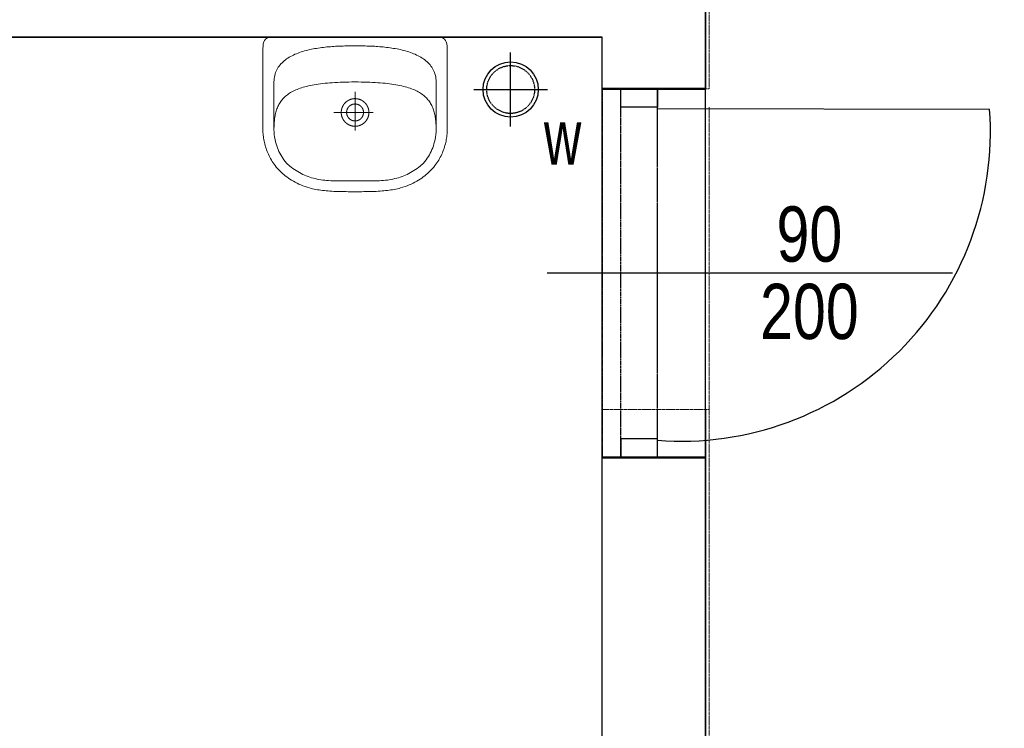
# Model space of a CAD drawing. Header units: centimetres. Extents: x 0 to 55409, y -2708 to 14680.
# Tile 36 of 215: x 31118 to 31385, y 4517 to 4709. Entities that reach past the tile are written whole.
import ezdxf
from ezdxf.enums import TextEntityAlignment as Align

# ---------------------------------------------------------------- set-up
doc = ezdxf.new("R2010")
doc.units = ezdxf.units.CM
doc.header["$LTSCALE"] = 0.01
for name, pattern in [('DASHED2', [9.525, 6.35, -3.175]), ('DIVIDE', [31.75, 12.7, -6.35, 0, -6.35, 0, -6.35]), ('DOT', [6.35, 0, -6.35])]:
    doc.linetypes.add(name, pattern=pattern)
for name, color, linetype in [('A-ELEWACJE', 3, 'Continuous'), ('A-Opis-G', 3, 'Continuous'), ('A-Wyposażenie-G', 12, 'Continuous'), ('A_drzwi opis istniejące', 161, 'Continuous'), ('A_Ściany istniejące', 9, 'Continuous'), ('CKDOOR_FRAMUGI_RAM', 5, 'Continuous'), ('CKDRZWI_', 7, 'Continuous'), ('CKDRZWI_NAD', 1, 'DIVIDE'), ('CKDRZWI_OPIS', 3, 'Continuous'), ('CKDRZWI_OS', 1, 'Continuous'), ('CKSCIANY_NAD', 7, 'DIVIDE'), ('PODKŁAD STAN ISTNIEJĄCY', 7, 'Continuous')]:
    doc.layers.add(name, color=color, linetype=linetype)
doc.layers.add('A-Wyburzenia', color=35, linetype='DASHED2', lineweight=0)
doc.layers.add('CKSCIANY_PRZEKR', color=6, linetype='Continuous', lineweight=50)
doc.layers.add('CKDRZWI_POM', color=7, linetype='DOT', plot=False)
doc.layers.add('CKPOM_POWIERZ', color=1, linetype='Continuous', plot=False)
doc.styles.add('SIMPLEX', font='simplex.shx', dxfattribs={"width": 0.7, "height": 17})
doc.styles.get("Standard").update_dxf_attribs({"font": 'ic-simplex.shx', "width": 0.8})

# ---------------------------------------------------------------- blocks, each defined once
blk = doc.blocks.new('*U124')
at = {"lineweight": 5}
for p, q in [((20.51, -2.31), (20.51, -2.31)), ((20.51, -3.76), (20.51, -3.76))]:
    blk.add_line(p, q, dxfattribs=at)
for points in [[(42, 0), (42, 0.62), (42, 1.23), (42, 1.82), (41.99, 2.41), (41.98, 2.99), (41.97, 3.57), (41.96, 4.13), (41.95, 4.68), (41.93, 5.23), (41.91, 5.76), (41.88, 6.29), (41.85, 6.81), (41.81, 7.32), (41.77, 7.82), (41.72, 8.31), (41.67, 8.8), (41.61, 9.27), (41.54, 9.74), (41.47, 10.2), (41.39, 10.65), (41.3, 11.09), (41.2, 11.53), (41.1, 11.95), (40.98, 12.37), (40.98, 12.37), (40.8, 12.97), (40.6, 13.56), (40.39, 14.13), (40.17, 14.68), (39.94, 15.22), (39.7, 15.74), (39.44, 16.24), (39.18, 16.73), (38.9, 17.2), (38.61, 17.65), (38.32, 18.09), (38.01, 18.51), (37.7, 18.92), (37.38, 19.31), (37.05, 19.69), (36.72, 20.06), (36.37, 20.41), (36.02, 20.74), (35.67, 21.06), (35.31, 21.37), (34.94, 21.66), (34.57, 21.94), (34.19, 22.2), (33.81, 22.46), (33.42, 22.7), (33.04, 22.92), (32.65, 23.14), (32.25, 23.34), (31.86, 23.52), (31.46, 23.7), (31.06, 23.86), (30.66, 24.02), (30.26, 24.16), (29.86, 24.29), (29.46, 24.4), (29.06, 24.51), (28.66, 24.61), (28.27, 24.69), (27.87, 24.76), (27.48, 24.83), (27.09, 24.88), (26.71, 24.92), (26.32, 24.96), (25.94, 24.98), (25.57, 25), (25.2, 25), (25.2, 25), (3.17, 25), (2.48, 24.97), (1.89, 24.89), (1.39, 24.75), (0.98, 24.56), (0.66, 24.31), (0.4, 23.99), (0.22, 23.62), (0.09, 23.19), (0.02, 22.69), (0, 22.12), (0, 0), (0, -22.12), (0.02, -22.69), (0.09, -23.19), (0.22, -23.62), (0.4, -23.99), (0.66, -24.31), (0.98, -24.56), (1.39, -24.75), (1.89, -24.89), (2.48, -24.97), (3.17, -25), (25.2, -25), (25.57, -25), (25.94, -24.98), (26.32, -24.96), (26.71, -24.92), (27.09, -24.88), (27.48, -24.83), (27.87, -24.76), (28.27, -24.69), (28.66, -24.61), (29.06, -24.51), (29.46, -24.4), (29.86, -24.29), (30.26, -24.16), (30.66, -24.02), (31.06, -23.86), (31.46, -23.7), (31.86, -23.52), (32.25, -23.34), (32.65, -23.14), (33.04, -22.92), (33.42, -22.7), (33.81, -22.46), (34.19, -22.2), (34.57, -21.94), (34.94, -21.66), (35.31, -21.37), (35.67, -21.06), (36.02, -20.74), (36.37, -20.41), (36.72, -20.06), (37.05, -19.69), (37.38, -19.31), (37.7, -18.92), (38.01, -18.51), (38.32, -18.09), (38.61, -17.65), (38.9, -17.2), (39.18, -16.73), (39.44, -16.24), (39.7, -15.74), (39.94, -15.22), (40.17, -14.68), (40.39, -14.13), (40.6, -13.56), (40.8, -12.97), (40.98, -12.37), (40.98, -12.37), (41.1, -11.95), (41.2, -11.53), (41.3, -11.09), (41.39, -10.65), (41.47, -10.2), (41.54, -9.74), (41.61, -9.27), (41.67, -8.8), (41.72, -8.31), (41.77, -7.82), (41.81, -7.32), (41.85, -6.81), (41.88, -6.29), (41.91, -5.76), (41.93, -5.23), (41.95, -4.68), (41.96, -4.13), (41.97, -3.57), (41.98, -2.99), (41.99, -2.41), (42, -1.82), (42, -1.23), (42, -0.62), (42, 0)], [(39.07, 0), (39.07, -0.52), (39.07, -1.06), (39.08, -1.6), (39.08, -2.14), (39.08, -2.7), (39.08, -3.25), (39.08, -3.81), (39.08, -4.37), (39.07, -4.93), (39.06, -5.49), (39.04, -6.05), (39.02, -6.6), (38.99, -7.16), (38.95, -7.7), (38.9, -8.24), (38.84, -8.77), (38.77, -9.29), (38.68, -9.8), (38.58, -10.3), (38.47, -10.8), (38.34, -11.3), (38.2, -11.79), (38.05, -12.28), (37.88, -12.76), (37.7, -13.24), (37.51, -13.71), (37.3, -14.17), (37.07, -14.64), (36.83, -15.09), (36.57, -15.54), (36.3, -15.99), (36.01, -16.43), (35.7, -16.86), (35.38, -17.29), (35.04, -17.71), (34.22, -18.57), (33.8, -18.94), (33.37, -19.29), (32.93, -19.61), (32.48, -19.9), (32.02, -20.18), (31.55, -20.43), (31.07, -20.66), (30.58, -20.87), (30.07, -21.07), (29.54, -21.25), (29, -21.42), (28.44, -21.57), (27.86, -21.71), (27.18, -21.83), (26.52, -21.92), (25.85, -21.97), (25.17, -22), (12.24, -22), (11.78, -21.98), (11.33, -21.94), (10.9, -21.88), (10.48, -21.79), (10.07, -21.68), (9.68, -21.55), (9.3, -21.4), (8.94, -21.23), (8.59, -21.04), (8.25, -20.83), (7.92, -20.61), (7.61, -20.36), (7.31, -20.1), (7.02, -19.82), (6.74, -19.53), (6.48, -19.22), (6.22, -18.9), (5.98, -18.57), (5.75, -18.22), (5.52, -17.86), (5.31, -17.48), (5.11, -17.1), (4.92, -16.71), (4.73, -16.3), (4.56, -15.89), (4.39, -15.47), (4.24, -15.04), (4.09, -14.6), (3.95, -14.16), (3.82, -13.71), (3.7, -13.25), (3.58, -12.79), (3.47, -12.33), (3.37, -11.86), (3.28, -11.39), (3.19, -10.92), (3.11, -10.45), (3.03, -9.97), (2.96, -9.5), (2.9, -9.03), (2.84, -8.55), (2.79, -8.08), (2.74, -7.61), (2.7, -7.15), (2.66, -6.69), (2.62, -6.23), (2.59, -5.77), (2.56, -5.33), (2.54, -4.89), (2.52, -4.45), (2.5, -4.02), (2.49, -3.61), (2.48, -3.19), (2.47, -2.79), (2.46, -2.4), (2.45, -2.02), (2.45, -1.65), (2.45, -1.3), (2.44, -0.95), (2.44, -0.62), (2.44, -0.3), (2.44, 0), (2.44, 0), (2.44, 0.3), (2.44, 0.62), (2.44, 0.95), (2.45, 1.3), (2.45, 1.65), (2.45, 2.02), (2.46, 2.4), (2.47, 2.79), (2.48, 3.19), (2.49, 3.61), (2.5, 4.02), (2.52, 4.45), (2.54, 4.89), (2.56, 5.33), (2.59, 5.77), (2.62, 6.23), (2.66, 6.69), (2.7, 7.15), (2.74, 7.61), (2.79, 8.08), (2.84, 8.55), (2.9, 9.03), (2.96, 9.5), (3.03, 9.97), (3.11, 10.45), (3.19, 10.92), (3.28, 11.39), (3.37, 11.86), (3.47, 12.33), (3.58, 12.79), (3.7, 13.25), (3.82, 13.71), (3.95, 14.16), (4.09, 14.6), (4.24, 15.04), (4.39, 15.47), (4.56, 15.89), (4.73, 16.3), (4.92, 16.71), (5.11, 17.1), (5.31, 17.48), (5.52, 17.86), (5.75, 18.22), (5.98, 18.57), (6.22, 18.9), (6.48, 19.22), (6.74, 19.53), (7.02, 19.82), (7.31, 20.1), (7.61, 20.36), (7.92, 20.61), (8.25, 20.83), (8.59, 21.04), (8.94, 21.23), (9.3, 21.4), (9.68, 21.55), (10.07, 21.68), (10.48, 21.79), (10.9, 21.88), (11.33, 21.94), (11.78, 21.98), (12.24, 22), (12.24, 22), (25.17, 22), (25.85, 21.97), (26.52, 21.92), (27.18, 21.83), (27.86, 21.71), (28.44, 21.57), (29, 21.42), (29.54, 21.25), (30.07, 21.07), (30.58, 20.87), (31.07, 20.66), (31.55, 20.43), (32.02, 20.18), (32.48, 19.9), (32.93, 19.61), (33.37, 19.29), (33.8, 18.94), (34.22, 18.57), (35.04, 17.71), (35.38, 17.29), (35.7, 16.86), (36.01, 16.43), (36.3, 15.99), (36.57, 15.54), (36.83, 15.09), (37.07, 14.64), (37.3, 14.17), (37.51, 13.71), (37.7, 13.24), (37.88, 12.76), (38.05, 12.28), (38.2, 11.79), (38.34, 11.3), (38.47, 10.8), (38.58, 10.3), (38.68, 9.8), (38.77, 9.29), (38.84, 8.77), (38.9, 8.24), (38.95, 7.7), (38.99, 7.16), (39.02, 6.6), (39.04, 6.05), (39.06, 5.49), (39.07, 4.93), (39.08, 4.37), (39.08, 3.81), (39.08, 3.25), (39.08, 2.7), (39.08, 2.14), (39.08, 1.6), (39.07, 1.06), (39.07, 0.52)], [(20.51, -3.76), (20.48, -3.76), (20.44, -3.76), (20.41, -3.76), (20.38, -3.76), (20.34, -3.75), (20.31, -3.75), (20.28, -3.75), (20.24, -3.75), (20.21, -3.75), (20.18, -3.74), (20.14, -3.74), (20.11, -3.74), (20.08, -3.73), (20.04, -3.73), (20.01, -3.72), (19.98, -3.72), (19.94, -3.72), (19.91, -3.71), (19.88, -3.7), (19.84, -3.7), (19.81, -3.69), (19.78, -3.69), (19.75, -3.68), (19.71, -3.67), (19.68, -3.67), (19.65, -3.66), (19.61, -3.65), (19.58, -3.64), (19.55, -3.63), (19.52, -3.62), (19.48, -3.62), (19.45, -3.61), (19.42, -3.6), (19.39, -3.59), (19.36, -3.58), (19.32, -3.57), (19.29, -3.56), (19.26, -3.54), (19.23, -3.53), (19.2, -3.52), (19.17, -3.51), (19.14, -3.5), (19.1, -3.49), (19.07, -3.47), (19.04, -3.46), (19.01, -3.45), (18.98, -3.43), (18.95, -3.42), (18.92, -3.4), (18.89, -3.39), (18.86, -3.38), (18.83, -3.36), (18.8, -3.35), (18.77, -3.33), (18.74, -3.31), (18.71, -3.3), (18.68, -3.28), (18.65, -3.27), (18.62, -3.25), (18.59, -3.23), (18.56, -3.21), (18.54, -3.2), (18.51, -3.18), (18.48, -3.16), (18.45, -3.14), (18.42, -3.12), (18.39, -3.11), (18.37, -3.09), (18.34, -3.07), (18.31, -3.05), (18.29, -3.03), (18.26, -3.01), (18.23, -2.99), (18.21, -2.97), (18.18, -2.95), (18.15, -2.93), (18.13, -2.9), (18.1, -2.88), (18.08, -2.86), (18.05, -2.84), (18.02, -2.82), (18, -2.8), (17.97, -2.77), (17.95, -2.75), (17.93, -2.73), (17.9, -2.7), (17.88, -2.68), (17.85, -2.66), (17.83, -2.63), (17.81, -2.61), (17.78, -2.58), (17.76, -2.56), (17.74, -2.54), (17.71, -2.51), (17.69, -2.49), (17.67, -2.46), (17.65, -2.43), (17.63, -2.41), (17.61, -2.38), (17.58, -2.36), (17.56, -2.33), (17.54, -2.3), (17.52, -2.28), (17.5, -2.25), (17.48, -2.22), (17.46, -2.2), (17.44, -2.17), (17.42, -2.14), (17.41, -2.11), (17.39, -2.09), (17.37, -2.06), (17.35, -2.03), (17.33, -2), (17.31, -1.97), (17.3, -1.94), (17.28, -1.92), (17.26, -1.89), (17.25, -1.86), (17.23, -1.83), (17.21, -1.8), (17.2, -1.77), (17.18, -1.74), (17.17, -1.71), (17.15, -1.68), (17.14, -1.65), (17.12, -1.62), (17.11, -1.59), (17.09, -1.56), (17.08, -1.53), (17.07, -1.5), (17.05, -1.47), (17.04, -1.44), (17.03, -1.4), (17.02, -1.37), (17, -1.34), (16.99, -1.31), (16.98, -1.28), (16.97, -1.25), (16.96, -1.22), (16.95, -1.18), (16.94, -1.15), (16.93, -1.12), (16.92, -1.09), (16.91, -1.06), (16.9, -1.02), (16.89, -0.99), (16.88, -0.96), (16.87, -0.93), (16.86, -0.89), (16.86, -0.86), (16.85, -0.83), (16.84, -0.8), (16.83, -0.76), (16.83, -0.73), (16.82, -0.7), (16.82, -0.66), (16.81, -0.63), (16.8, -0.6), (16.8, -0.56), (16.79, -0.53), (16.79, -0.5), (16.79, -0.46), (16.78, -0.43), (16.78, -0.4), (16.77, -0.36), (16.77, -0.33), (16.77, -0.3), (16.77, -0.26), (16.76, -0.23), (16.76, -0.2), (16.76, -0.16), (16.76, -0.13), (16.76, -0.1), (16.76, -0.06), (16.76, -0.03), (16.76, 0), (16.76, 0.04), (16.76, 0.07), (16.76, 0.11), (16.76, 0.14), (16.76, 0.17), (16.76, 0.21), (16.77, 0.24), (16.77, 0.27), (16.77, 0.31), (16.77, 0.34), (16.78, 0.37), (16.78, 0.41), (16.78, 0.44), (16.79, 0.47), (16.79, 0.51), (16.8, 0.54), (16.8, 0.57), (16.81, 0.61), (16.81, 0.64), (16.82, 0.67), (16.83, 0.7), (16.83, 0.74), (16.84, 0.77), (16.85, 0.8), (16.85, 0.84), (16.86, 0.87), (16.87, 0.9), (16.88, 0.93), (16.89, 0.97), (16.9, 1), (16.9, 1.03), (16.91, 1.06), (16.92, 1.1), (16.93, 1.13), (16.94, 1.16), (16.95, 1.19), (16.97, 1.22), (16.98, 1.25), (16.99, 1.29), (17, 1.32), (17.01, 1.35), (17.02, 1.38), (17.04, 1.41), (17.05, 1.44), (17.06, 1.47), (17.08, 1.5), (17.09, 1.53), (17.1, 1.57), (17.12, 1.6), (17.13, 1.63), (17.15, 1.66), (17.16, 1.69), (17.18, 1.72), (17.19, 1.75), (17.21, 1.78), (17.22, 1.8), (17.24, 1.83), (17.26, 1.86), (17.27, 1.89), (17.29, 1.92), (17.31, 1.95), (17.33, 1.98), (17.34, 2.01), (17.36, 2.03), (17.38, 2.06), (17.4, 2.09), (17.42, 2.12), (17.44, 2.15), (17.46, 2.17), (17.48, 2.2), (17.5, 2.23), (17.52, 2.25), (17.54, 2.28), (17.56, 2.31), (17.58, 2.33), (17.6, 2.36), (17.62, 2.39), (17.64, 2.41), (17.66, 2.44), (17.69, 2.46), (17.71, 2.49), (17.73, 2.51), (17.75, 2.54), (17.78, 2.56), (17.8, 2.59), (17.82, 2.61), (17.85, 2.63), (17.87, 2.66), (17.89, 2.68), (17.92, 2.71), (17.94, 2.73), (17.97, 2.75), (17.99, 2.77), (18.02, 2.8), (18.04, 2.82), (18.07, 2.84), (18.09, 2.86), (18.12, 2.88), (18.15, 2.9), (18.17, 2.93), (18.2, 2.95), (18.22, 2.97), (18.25, 2.99), (18.28, 3.01), (18.31, 3.03), (18.33, 3.05), (18.36, 3.07), (18.39, 3.09), (18.42, 3.1), (18.44, 3.12), (18.47, 3.14), (18.5, 3.16), (18.53, 3.18), (18.56, 3.19), (18.59, 3.21), (18.61, 3.23), (18.64, 3.25), (18.67, 3.26), (18.7, 3.28), (18.73, 3.29), (18.76, 3.31), (18.79, 3.33), (18.82, 3.34), (18.85, 3.36), (18.88, 3.37), (18.91, 3.39), (18.94, 3.4), (18.97, 3.41), (19, 3.43), (19.03, 3.44), (19.06, 3.45), (19.1, 3.47), (19.13, 3.48), (19.16, 3.49), (19.19, 3.5), (19.22, 3.51), (19.25, 3.53), (19.28, 3.54), (19.32, 3.55), (19.35, 3.56), (19.38, 3.57), (19.41, 3.58), (19.44, 3.59), (19.48, 3.6), (19.51, 3.61), (19.54, 3.62), (19.57, 3.62), (19.61, 3.63), (19.64, 3.64), (19.67, 3.65), (19.7, 3.65), (19.74, 3.66), (19.77, 3.67), (19.8, 3.68), (19.84, 3.68), (19.87, 3.69), (19.9, 3.69), (19.93, 3.7), (19.97, 3.7), (20, 3.71), (20.03, 3.71), (20.07, 3.72), (20.1, 3.72), (20.13, 3.72), (20.17, 3.73), (20.2, 3.73), (20.23, 3.73), (20.27, 3.73), (20.3, 3.74), (20.34, 3.74), (20.37, 3.74), (20.4, 3.74), (20.44, 3.74), (20.47, 3.74), (20.5, 3.74), (20.54, 3.74), (20.57, 3.74), (20.6, 3.74), (20.64, 3.74), (20.67, 3.74), (20.7, 3.74), (20.74, 3.74), (20.77, 3.73), (20.8, 3.73), (20.84, 3.73), (20.87, 3.72), (20.9, 3.72), (20.94, 3.72), (20.97, 3.71), (21, 3.71), (21.04, 3.7), (21.07, 3.7), (21.1, 3.69), (21.14, 3.69), (21.17, 3.68), (21.2, 3.68), (21.24, 3.67), (21.27, 3.66), (21.3, 3.66), (21.34, 3.65), (21.37, 3.64), (21.4, 3.63), (21.43, 3.63), (21.47, 3.62), (21.5, 3.61), (21.53, 3.6), (21.56, 3.59), (21.59, 3.58), (21.63, 3.57), (21.66, 3.56), (21.69, 3.55), (21.72, 3.54), (21.75, 3.53), (21.79, 3.52), (21.82, 3.51), (21.85, 3.49), (21.88, 3.48), (21.91, 3.47), (21.94, 3.46), (21.97, 3.44), (22, 3.43), (22.03, 3.42), (22.07, 3.4), (22.1, 3.39), (22.13, 3.37), (22.16, 3.36), (22.19, 3.35), (22.22, 3.33), (22.25, 3.31), (22.28, 3.3), (22.31, 3.28), (22.33, 3.27), (22.36, 3.25), (22.39, 3.23), (22.42, 3.22), (22.45, 3.2), (22.48, 3.18), (22.51, 3.16), (22.54, 3.15), (22.56, 3.13), (22.59, 3.11), (22.62, 3.09), (22.65, 3.07), (22.68, 3.05), (22.7, 3.03), (22.73, 3.01), (22.76, 2.99), (22.78, 2.97), (22.81, 2.95), (22.84, 2.93), (22.86, 2.91), (22.89, 2.89), (22.91, 2.87), (22.94, 2.85), (22.97, 2.82), (22.99, 2.8), (23.02, 2.78), (23.04, 2.76), (23.07, 2.73), (23.09, 2.71), (23.11, 2.69), (23.14, 2.67), (23.16, 2.64), (23.19, 2.62), (23.21, 2.59), (23.23, 2.57), (23.25, 2.54), (23.28, 2.52), (23.3, 2.5), (23.32, 2.47), (23.34, 2.44), (23.37, 2.42), (23.39, 2.39), (23.41, 2.37), (23.43, 2.34), (23.45, 2.32), (23.47, 2.29), (23.49, 2.26), (23.51, 2.24), (23.53, 2.21), (23.55, 2.18), (23.57, 2.15), (23.59, 2.13), (23.61, 2.1), (23.63, 2.07), (23.65, 2.04), (23.67, 2.01), (23.68, 1.99), (23.7, 1.96), (23.72, 1.93), (23.74, 1.9), (23.75, 1.87), (23.77, 1.84), (23.79, 1.81), (23.8, 1.78), (23.82, 1.75), (23.83, 1.72), (23.85, 1.69), (23.86, 1.66), (23.88, 1.63), (23.89, 1.6), (23.91, 1.57), (23.92, 1.54), (23.94, 1.51), (23.95, 1.48), (23.96, 1.45), (23.98, 1.42), (23.99, 1.39), (24, 1.36), (24.01, 1.33), (24.02, 1.3), (24.04, 1.26), (24.05, 1.23), (24.06, 1.2), (24.07, 1.17), (24.08, 1.14), (24.09, 1.1), (24.1, 1.07), (24.11, 1.04), (24.12, 1.01), (24.13, 0.98), (24.14, 0.94), (24.14, 0.91), (24.15, 0.88), (24.16, 0.85), (24.17, 0.81), (24.17, 0.78), (24.18, 0.75), (24.19, 0.71), (24.19, 0.68), (24.2, 0.65), (24.21, 0.62), (24.21, 0.58), (24.22, 0.55), (24.22, 0.52), (24.23, 0.48), (24.23, 0.45), (24.23, 0.42), (24.24, 0.38), (24.24, 0.35), (24.24, 0.32), (24.25, 0.28), (24.25, 0.25), (24.25, 0.22), (24.25, 0.18), (24.25, 0.15), (24.26, 0.11), (24.26, 0.08), (24.26, 0.05), (24.26, 0.01), (24.26, -0.02), (24.26, -0.05), (24.26, -0.09), (24.26, -0.12), (24.25, -0.15), (24.25, -0.19), (24.25, -0.22), (24.25, -0.25), (24.25, -0.29), (24.24, -0.32), (24.24, -0.35), (24.24, -0.39), (24.23, -0.42), (24.23, -0.45), (24.23, -0.49), (24.22, -0.52), (24.22, -0.55), (24.21, -0.59), (24.21, -0.62), (24.2, -0.65), (24.2, -0.69), (24.19, -0.72), (24.18, -0.75), (24.18, -0.79), (24.17, -0.82), (24.16, -0.85), (24.15, -0.88), (24.15, -0.92), (24.14, -0.95), (24.13, -0.98), (24.12, -1.01), (24.11, -1.05), (24.1, -1.08), (24.09, -1.11), (24.08, -1.14), (24.07, -1.17), (24.06, -1.21), (24.05, -1.24), (24.04, -1.27), (24.03, -1.3), (24.02, -1.33), (24, -1.36), (23.99, -1.4), (23.98, -1.43), (23.97, -1.46), (23.95, -1.49), (23.94, -1.52), (23.93, -1.55), (23.91, -1.58), (23.9, -1.61), (23.88, -1.64), (23.87, -1.67), (23.85, -1.7), (23.84, -1.73), (23.82, -1.76), (23.81, -1.79), (23.79, -1.82), (23.77, -1.85), (23.76, -1.88), (23.74, -1.91), (23.72, -1.94), (23.71, -1.97), (23.69, -1.99), (23.67, -2.02), (23.65, -2.05), (23.63, -2.08), (23.62, -2.11), (23.6, -2.13), (23.58, -2.16), (23.56, -2.19), (23.54, -2.22), (23.52, -2.24), (23.5, -2.27), (23.48, -2.3), (23.46, -2.32), (23.44, -2.35), (23.42, -2.38), (23.39, -2.4), (23.37, -2.43), (23.35, -2.45), (23.33, -2.48), (23.31, -2.5), (23.28, -2.53), (23.26, -2.55), (23.24, -2.58), (23.22, -2.6), (23.19, -2.63), (23.17, -2.65), (23.15, -2.67), (23.12, -2.7), (23.1, -2.72), (23.07, -2.74), (23.05, -2.77), (23.02, -2.79), (23, -2.81), (22.97, -2.83), (22.95, -2.86), (22.92, -2.88), (22.9, -2.9), (22.87, -2.92), (22.84, -2.94), (22.82, -2.96), (22.79, -2.98), (22.76, -3), (22.74, -3.02), (22.71, -3.04), (22.68, -3.06), (22.66, -3.08), (22.63, -3.1), (22.6, -3.12), (22.57, -3.14), (22.54, -3.16), (22.52, -3.17), (22.49, -3.19), (22.46, -3.21), (22.43, -3.23), (22.4, -3.24), (22.37, -3.26), (22.34, -3.28), (22.31, -3.29), (22.28, -3.31), (22.25, -3.33), (22.23, -3.34), (22.2, -3.36), (22.17, -3.37), (22.13, -3.39), (22.1, -3.4), (22.07, -3.41), (22.04, -3.43), (22.01, -3.44), (21.98, -3.46), (21.95, -3.47), (21.92, -3.48), (21.89, -3.49), (21.86, -3.51), (21.83, -3.52), (21.79, -3.53), (21.76, -3.54), (21.73, -3.55), (21.7, -3.56), (21.67, -3.57), (21.64, -3.58), (21.6, -3.59), (21.57, -3.6), (21.54, -3.61), (21.51, -3.62), (21.48, -3.63), (21.44, -3.64), (21.41, -3.65), (21.38, -3.66), (21.34, -3.66), (21.31, -3.67), (21.28, -3.68), (21.25, -3.68), (21.21, -3.69), (21.18, -3.7), (21.15, -3.7), (21.11, -3.71), (21.08, -3.71), (21.05, -3.72), (21.01, -3.72), (20.98, -3.73), (20.95, -3.73), (20.91, -3.74), (20.88, -3.74), (20.85, -3.74), (20.81, -3.75), (20.78, -3.75), (20.75, -3.75), (20.71, -3.75), (20.68, -3.75), (20.65, -3.76), (20.61, -3.76), (20.58, -3.76), (20.55, -3.76), (20.51, -3.76)], [(20.51, -2.31), (20.48, -2.31), (20.46, -2.31), (20.43, -2.31), (20.41, -2.31), (20.38, -2.3), (20.35, -2.3), (20.33, -2.3), (20.3, -2.3), (20.27, -2.3), (20.25, -2.29), (20.22, -2.29), (20.2, -2.29), (20.17, -2.28), (20.14, -2.28), (20.12, -2.27), (20.09, -2.27), (20.07, -2.26), (20.04, -2.26), (20.01, -2.25), (19.99, -2.25), (19.96, -2.24), (19.94, -2.24), (19.91, -2.23), (19.89, -2.22), (19.86, -2.22), (19.84, -2.21), (19.81, -2.2), (19.79, -2.19), (19.76, -2.18), (19.74, -2.17), (19.71, -2.17), (19.69, -2.16), (19.66, -2.15), (19.64, -2.14), (19.61, -2.13), (19.59, -2.12), (19.57, -2.11), (19.54, -2.1), (19.52, -2.08), (19.5, -2.07), (19.47, -2.06), (19.45, -2.05), (19.43, -2.04), (19.4, -2.02), (19.38, -2.01), (19.36, -2), (19.33, -1.99), (19.31, -1.97), (19.29, -1.96), (19.27, -1.94), (19.24, -1.93), (19.22, -1.92), (19.2, -1.9), (19.18, -1.89), (19.16, -1.87), (19.14, -1.85), (19.12, -1.84), (19.09, -1.82), (19.07, -1.81), (19.05, -1.79), (19.03, -1.77), (19.01, -1.76), (18.99, -1.74), (18.97, -1.72), (18.95, -1.7), (18.94, -1.69), (18.92, -1.67), (18.9, -1.65), (18.88, -1.63), (18.86, -1.61), (18.84, -1.59), (18.82, -1.57), (18.81, -1.56), (18.79, -1.54), (18.77, -1.52), (18.75, -1.5), (18.74, -1.48), (18.72, -1.46), (18.7, -1.44), (18.69, -1.41), (18.67, -1.39), (18.66, -1.37), (18.64, -1.35), (18.63, -1.33), (18.61, -1.31), (18.6, -1.29), (18.58, -1.26), (18.57, -1.24), (18.55, -1.22), (18.54, -1.2), (18.53, -1.18), (18.51, -1.15), (18.5, -1.13), (18.49, -1.11), (18.47, -1.08), (18.46, -1.06), (18.45, -1.04), (18.44, -1.01), (18.43, -0.99), (18.42, -0.97), (18.41, -0.94), (18.4, -0.92), (18.39, -0.89), (18.38, -0.87), (18.37, -0.84), (18.36, -0.82), (18.35, -0.8), (18.34, -0.77), (18.33, -0.75), (18.32, -0.72), (18.31, -0.7), (18.31, -0.67), (18.3, -0.65), (18.29, -0.62), (18.28, -0.6), (18.28, -0.57), (18.27, -0.54), (18.27, -0.52), (18.26, -0.49), (18.25, -0.47), (18.25, -0.44), (18.24, -0.42), (18.24, -0.39), (18.24, -0.36), (18.23, -0.34), (18.23, -0.31), (18.22, -0.29), (18.22, -0.26), (18.22, -0.23), (18.22, -0.21), (18.21, -0.18), (18.21, -0.15), (18.21, -0.13), (18.21, -0.1), (18.21, -0.08), (18.21, -0.05), (18.21, -0.02), (18.21, 0), (18.21, 0.03), (18.21, 0.06), (18.21, 0.08), (18.21, 0.11), (18.21, 0.13), (18.21, 0.16), (18.22, 0.19), (18.22, 0.21), (18.22, 0.24), (18.22, 0.26), (18.23, 0.29), (18.23, 0.32), (18.23, 0.34), (18.24, 0.37), (18.24, 0.39), (18.25, 0.42), (18.25, 0.45), (18.26, 0.47), (18.26, 0.5), (18.27, 0.52), (18.28, 0.55), (18.28, 0.57), (18.29, 0.6), (18.3, 0.62), (18.3, 0.65), (18.31, 0.68), (18.32, 0.7), (18.33, 0.73), (18.34, 0.75), (18.34, 0.77), (18.35, 0.8), (18.36, 0.82), (18.37, 0.85), (18.38, 0.87), (18.39, 0.9), (18.4, 0.92), (18.41, 0.95), (18.43, 0.97), (18.44, 0.99), (18.45, 1.02), (18.46, 1.04), (18.47, 1.06), (18.48, 1.09), (18.5, 1.11), (18.51, 1.13), (18.52, 1.15), (18.54, 1.18), (18.55, 1.2), (18.56, 1.22), (18.58, 1.24), (18.59, 1.27), (18.61, 1.29), (18.62, 1.31), (18.64, 1.33), (18.65, 1.35), (18.67, 1.37), (18.68, 1.39), (18.7, 1.42), (18.72, 1.44), (18.73, 1.46), (18.75, 1.48), (18.77, 1.5), (18.78, 1.52), (18.8, 1.54), (18.82, 1.56), (18.84, 1.57), (18.86, 1.59), (18.87, 1.61), (18.89, 1.63), (18.91, 1.65), (18.93, 1.67), (18.95, 1.68), (18.97, 1.7), (18.99, 1.72), (19.01, 1.74), (19.03, 1.75), (19.05, 1.77), (19.07, 1.79), (19.09, 1.8), (19.11, 1.82), (19.13, 1.84), (19.15, 1.85), (19.17, 1.87), (19.2, 1.88), (19.22, 1.9), (19.24, 1.91), (19.26, 1.93), (19.28, 1.94), (19.31, 1.95), (19.33, 1.97), (19.35, 1.98), (19.37, 1.99), (19.4, 2.01), (19.42, 2.02), (19.44, 2.03), (19.47, 2.04), (19.49, 2.06), (19.51, 2.07), (19.54, 2.08), (19.56, 2.09), (19.59, 2.1), (19.61, 2.11), (19.63, 2.12), (19.66, 2.13), (19.68, 2.14), (19.71, 2.15), (19.73, 2.16), (19.76, 2.17), (19.78, 2.17), (19.81, 2.18), (19.83, 2.19), (19.86, 2.2), (19.88, 2.21), (19.91, 2.21), (19.93, 2.22), (19.96, 2.23), (19.98, 2.23), (20.01, 2.24), (20.04, 2.24), (20.06, 2.25), (20.09, 2.25), (20.11, 2.26), (20.14, 2.26), (20.16, 2.27), (20.19, 2.27), (20.22, 2.27), (20.24, 2.28), (20.27, 2.28), (20.29, 2.28), (20.32, 2.28), (20.35, 2.29), (20.37, 2.29), (20.4, 2.29), (20.43, 2.29), (20.45, 2.29), (20.48, 2.29), (20.5, 2.29), (20.53, 2.29), (20.56, 2.29), (20.58, 2.29), (20.61, 2.29), (20.64, 2.29), (20.66, 2.29), (20.69, 2.29), (20.71, 2.28), (20.74, 2.28), (20.77, 2.28), (20.79, 2.27), (20.82, 2.27), (20.85, 2.27), (20.87, 2.26), (20.9, 2.26), (20.92, 2.25), (20.95, 2.25), (20.97, 2.24), (21, 2.24), (21.03, 2.23), (21.05, 2.23), (21.08, 2.22), (21.1, 2.21), (21.13, 2.21), (21.15, 2.2), (21.18, 2.19), (21.2, 2.18), (21.23, 2.18), (21.25, 2.17), (21.28, 2.16), (21.3, 2.15), (21.33, 2.14), (21.35, 2.13), (21.38, 2.12), (21.4, 2.11), (21.42, 2.1), (21.45, 2.09), (21.47, 2.08), (21.5, 2.07), (21.52, 2.06), (21.54, 2.05), (21.57, 2.03), (21.59, 2.02), (21.61, 2.01), (21.64, 2), (21.66, 1.98), (21.68, 1.97), (21.7, 1.96), (21.73, 1.94), (21.75, 1.93), (21.77, 1.91), (21.79, 1.9), (21.81, 1.89), (21.84, 1.87), (21.86, 1.85), (21.88, 1.84), (21.9, 1.82), (21.92, 1.81), (21.94, 1.79), (21.96, 1.77), (21.98, 1.76), (22, 1.74), (22.02, 1.72), (22.04, 1.71), (22.06, 1.69), (22.08, 1.67), (22.1, 1.65), (22.12, 1.63), (22.14, 1.62), (22.15, 1.6), (22.17, 1.58), (22.19, 1.56), (22.21, 1.54), (22.23, 1.52), (22.24, 1.5), (22.26, 1.48), (22.28, 1.46), (22.29, 1.44), (22.31, 1.42), (22.33, 1.4), (22.34, 1.38), (22.36, 1.36), (22.37, 1.34), (22.39, 1.31), (22.4, 1.29), (22.42, 1.27), (22.43, 1.25), (22.45, 1.23), (22.46, 1.21), (22.48, 1.18), (22.49, 1.16), (22.5, 1.14), (22.52, 1.11), (22.53, 1.09), (22.54, 1.07), (22.55, 1.05), (22.56, 1.02), (22.58, 1), (22.59, 0.97), (22.6, 0.95), (22.61, 0.93), (22.62, 0.9), (22.63, 0.88), (22.64, 0.85), (22.65, 0.83), (22.66, 0.81), (22.67, 0.78), (22.68, 0.76), (22.69, 0.73), (22.69, 0.71), (22.7, 0.68), (22.71, 0.66), (22.72, 0.63), (22.72, 0.61), (22.73, 0.58), (22.74, 0.55), (22.74, 0.53), (22.75, 0.5), (22.76, 0.48), (22.76, 0.45), (22.77, 0.43), (22.77, 0.4), (22.78, 0.37), (22.78, 0.35), (22.78, 0.32), (22.79, 0.3), (22.79, 0.27), (22.79, 0.24), (22.8, 0.22), (22.8, 0.19), (22.8, 0.17), (22.8, 0.14), (22.8, 0.11), (22.81, 0.09), (22.81, 0.06), (22.81, 0.03), (22.81, 0.01), (22.81, -0.02), (22.81, -0.04), (22.81, -0.07), (22.81, -0.1), (22.8, -0.12), (22.8, -0.15), (22.8, -0.18), (22.8, -0.2), (22.8, -0.23), (22.79, -0.25), (22.79, -0.28), (22.79, -0.31), (22.78, -0.33), (22.78, -0.36), (22.78, -0.38), (22.77, -0.41), (22.77, -0.44), (22.76, -0.46), (22.76, -0.49), (22.75, -0.51), (22.75, -0.54), (22.74, -0.56), (22.73, -0.59), (22.73, -0.61), (22.72, -0.64), (22.71, -0.67), (22.7, -0.69), (22.7, -0.72), (22.69, -0.74), (22.68, -0.77), (22.67, -0.79), (22.66, -0.81), (22.65, -0.84), (22.64, -0.86), (22.63, -0.89), (22.62, -0.91), (22.61, -0.94), (22.6, -0.96), (22.59, -0.98), (22.58, -1.01), (22.57, -1.03), (22.56, -1.05), (22.54, -1.08), (22.53, -1.1), (22.52, -1.12), (22.51, -1.15), (22.49, -1.17), (22.48, -1.19), (22.47, -1.22), (22.45, -1.24), (22.44, -1.26), (22.42, -1.28), (22.41, -1.3), (22.39, -1.32), (22.38, -1.35), (22.36, -1.37), (22.35, -1.39), (22.33, -1.41), (22.31, -1.43), (22.3, -1.45), (22.28, -1.47), (22.26, -1.49), (22.25, -1.51), (22.23, -1.53), (22.21, -1.55), (22.2, -1.57), (22.18, -1.59), (22.16, -1.61), (22.14, -1.63), (22.12, -1.65), (22.1, -1.66), (22.08, -1.68), (22.07, -1.7), (22.05, -1.72), (22.03, -1.74), (22.01, -1.75), (21.99, -1.77), (21.97, -1.79), (21.95, -1.8), (21.92, -1.82), (21.9, -1.84), (21.88, -1.85), (21.86, -1.87), (21.84, -1.88), (21.82, -1.9), (21.8, -1.91), (21.78, -1.93), (21.75, -1.94), (21.73, -1.95), (21.71, -1.97), (21.69, -1.98), (21.66, -2), (21.64, -2.01), (21.62, -2.02), (21.6, -2.03), (21.57, -2.05), (21.55, -2.06), (21.53, -2.07), (21.5, -2.08), (21.48, -2.09), (21.45, -2.1), (21.43, -2.11), (21.41, -2.12), (21.38, -2.14), (21.36, -2.14), (21.33, -2.15), (21.31, -2.16), (21.28, -2.17), (21.26, -2.18), (21.23, -2.19), (21.21, -2.2), (21.18, -2.21), (21.16, -2.21), (21.13, -2.22), (21.11, -2.23), (21.08, -2.23), (21.06, -2.24), (21.03, -2.25), (21.01, -2.25), (20.98, -2.26), (20.95, -2.26), (20.93, -2.27), (20.9, -2.27), (20.88, -2.28), (20.85, -2.28), (20.83, -2.29), (20.8, -2.29), (20.77, -2.29), (20.75, -2.3), (20.72, -2.3), (20.69, -2.3), (20.67, -2.3), (20.64, -2.3), (20.62, -2.31), (20.59, -2.31), (20.56, -2.31), (20.54, -2.31), (20.51, -2.31)]]:
    blk.add_lwpolyline(points, close=True, dxfattribs=at)
for points in [[(12.24, 0), (12.24, 0.84), (12.25, 1.66), (12.27, 2.46), (12.29, 3.24), (12.31, 4), (12.34, 4.74), (12.38, 5.46), (12.43, 6.17), (12.48, 6.85), (12.53, 7.51), (12.59, 8.15), (12.66, 8.78), (12.74, 9.38), (12.82, 9.97), (12.9, 10.54), (12.99, 11.1), (13.09, 11.63), (13.2, 12.15), (13.31, 12.66), (13.42, 13.14), (13.54, 13.61), (13.67, 14.07), (13.81, 14.5), (13.95, 14.93), (14.09, 15.34), (14.25, 15.73), (14.41, 16.11), (14.57, 16.47), (14.74, 16.82), (14.92, 17.15), (15.11, 17.47), (15.3, 17.78), (15.49, 18.08), (15.7, 18.36), (15.91, 18.63), (16.12, 18.88), (16.34, 19.13), (16.57, 19.36), (16.81, 19.58), (17.05, 19.79), (17.3, 19.98), (17.55, 20.17), (17.81, 20.35), (18.08, 20.51), (18.35, 20.67), (18.63, 20.81), (18.92, 20.95), (19.21, 21.07), (19.51, 21.19), (19.82, 21.3), (20.13, 21.4), (20.45, 21.49), (20.77, 21.57), (21.11, 21.64), (21.44, 21.71), (21.79, 21.77), (22.14, 21.82), (22.5, 21.86), (22.87, 21.9), (23.24, 21.93), (23.62, 21.96), (24, 21.98), (24.39, 21.99), (24.79, 22), (25.2, 22)], [(20.53, -4.89), (20.53, 5.79)], [(25.2, -22), (24.79, -22), (24.39, -21.99), (24, -21.98), (23.62, -21.96), (23.24, -21.93), (22.87, -21.9), (22.5, -21.86), (22.14, -21.82), (21.79, -21.77), (21.44, -21.71), (21.11, -21.64), (20.77, -21.57), (20.45, -21.49), (20.13, -21.4), (19.82, -21.3), (19.51, -21.19), (19.21, -21.07), (18.92, -20.95), (18.63, -20.81), (18.35, -20.67), (18.08, -20.51), (17.81, -20.35), (17.55, -20.17), (17.3, -19.98), (17.05, -19.79), (16.81, -19.58), (16.57, -19.36), (16.34, -19.13), (16.12, -18.88), (15.91, -18.63), (15.7, -18.36), (15.49, -18.08), (15.3, -17.78), (15.11, -17.47), (14.92, -17.15), (14.74, -16.82), (14.57, -16.47), (14.41, -16.11), (14.25, -15.73), (14.09, -15.34), (13.95, -14.93), (13.81, -14.5), (13.67, -14.07), (13.54, -13.61), (13.42, -13.14), (13.31, -12.66), (13.2, -12.15), (13.09, -11.63), (12.99, -11.1), (12.9, -10.54), (12.82, -9.97), (12.74, -9.38), (12.66, -8.78), (12.59, -8.15), (12.53, -7.51), (12.48, -6.85), (12.43, -6.16), (12.38, -5.46), (12.34, -4.74), (12.31, -4), (12.29, -3.24), (12.27, -2.46), (12.25, -1.66), (12.24, -0.84), (12.24, 0)], [(25.41, -0.01), (14.92, -0.01)]]:
    blk.add_lwpolyline(points, dxfattribs=at)
blk = doc.blocks.new('A$7E8718815272C8')
at = {"layer": 'A-Wyburzenia'}
for points in [[(1722, -1072), (1751, -1072), (1751, -990)], [(1722, -1159), (1751, -1159), (1751, -1302)]]:
    blk.add_lwpolyline(points, dxfattribs=at)
at = {"layer": 'A_Ściany istniejące'}
for points in [[(1750, -1001), (1750, -1072)], [(1435, -1058), (1722, -1058)], [(1722, -1072), (1722, -1058)], [(1722, -1302), (1722, -1159)], [(1750, -1159), (1750, -1302)]]:
    blk.add_lwpolyline(points, dxfattribs=at)
at = {"layer": 'A_drzwi opis istniejące', "style": 'SIMPLEX', "width": 0.8}
for tag, p in [('230', (1043.61, -607.59)), ('200', (1068.26, -607.78)), ('200', (1828.36, -1338.28)), ('90', (1803.7, -1338.09))]:
    blk.add_attdef(tag, text='', height=16, rotation=90, dxfattribs=at).set_placement(p, align=Align.CENTER)
for tag, p in [('80', (1900.82, -1184.7)), ('200', (1900.63, -1209.35))]:
    blk.add_attdef(tag, text='', height=16, dxfattribs=at).set_placement(p, align=Align.CENTER)
blk = doc.blocks.new('A$7E8778113A2FE')
at = {"layer": 'A-ELEWACJE'}
for points in [[(0, -10), (0, 10)], [(0, -10), (0, 10)], [(-10, 0), (10, 0)], [(-10, 0), (10, 0)]]:
    blk.add_lwpolyline(points, dxfattribs=at)
blk.add_circle((0, 0), 7.5, dxfattribs=at)
at = {"layer": 'A-ELEWACJE', "linetype": 'DASHED2', "ltscale": 0.5}
blk.add_circle((0, 0), 6.5, dxfattribs=at)
at = {"layer": 'A-Opis-G', "lineweight": 20, "width": 0.7}
blk.add_text('w', height=15, dxfattribs=at).set_placement((9.03, -20.39))

msp = doc.modelspace()

# ---------------------------------------------------------------- linework, layer by layer
at = {"layer": 'A-Wyburzenia'}
msp.add_line((31305.236, 4685.604), (31305.236, 4595.604), dxfattribs=at)
at = {"layer": 'CKDOOR_FRAMUGI_RAM'}
for p, q in [((31281.236, 4685.604), (31281.236, 4690.604)), ((31281.236, 4690.604), (31291.236, 4690.604)), ((31291.236, 4690.604), (31291.236, 4685.604)), ((31291.236, 4685.604), (31281.236, 4685.604)), ((31291.236, 4595.604), (31281.236, 4595.604)), ((31281.236, 4595.604), (31281.236, 4590.604)), ((31291.236, 4590.604), (31291.236, 4595.604)), ((31281.236, 4590.604), (31291.236, 4590.604))]:
    msp.add_line(p, q, dxfattribs=at)
at = {"layer": 'CKDRZWI_'}
msp.add_line((31291.324, 4685.227), (31381.324, 4685.05), dxfattribs=at)
msp.add_arc((31297.618, 4678.909), 83.931, 265.57787, 4.19602, dxfattribs=at)
at = {"layer": 'CKDRZWI_NAD'}
for p, q in [((31281.236, 4590.604), (31281.236, 4690.604)), ((31291.236, 4590.604), (31291.236, 4690.604))]:
    msp.add_line(p, q, dxfattribs=at)
at = {"layer": 'CKDRZWI_OS'}
msp.add_line((31371.236, 4640.604), (31261.236, 4640.604), dxfattribs=at)
at = {"layer": 'CKDRZWI_POM'}
msp.add_line((31291.236, 4590.604), (31291.236, 4690.604), dxfattribs=at)
at = {"layer": 'CKPOM_POWIERZ'}
for points in [[(31304.236, 5123.605), (31424.236, 5123.604), (31424.236, 4460.604), (31304.236, 4460.604)], [(31276.236, 4704.604), (30857.236, 4704.604), (30857.236, 4460.604), (31276.236, 4460.604)]]:
    msp.add_lwpolyline(points, close=True, dxfattribs=at)
at = {"layer": 'CKSCIANY_NAD'}
msp.add_line((31276.236, 4690.604), (31276.236, 4590.604), dxfattribs=at)
at = {"layer": 'CKSCIANY_PRZEKR'}
for p, q in [((31276.236, 4690.604), (31304.236, 4690.604)), ((31276.236, 4590.604), (31304.236, 4590.604))]:
    msp.add_line(p, q, dxfattribs=at)

# ---------------------------------------------------------------- block references
at = {"layer": 'A-ELEWACJE'}
msp.add_blockref('A$7E8778113A2FE', (31251.366, 4690.405), dxfattribs=at)
at = {"layer": 'A-Wyposażenie-G', "extrusion": (0, 0, -1), "zscale": -1, "rotation": 270}
msp.add_blockref('*U124', (-31209.138, 4704.688), dxfattribs=at)
at = {"layer": 'PODKŁAD STAN ISTNIEJĄCY'}
msp.add_blockref('A$7E8718815272C8', (29554.236, 5762.604), dxfattribs=at)

# ---------------------------------------------------------------- texts
at = {"layer": 'CKDRZWI_OPIS', "width": 0.8}
msp.add_text('90', height=15, rotation=0.0053, dxfattribs=at).set_placement((31332.429, 4643.7), align=Align.CENTER)
msp.add_text('200', height=15, rotation=0.0053, dxfattribs=at).set_placement((31332.43, 4637.7), align=Align.TOP_CENTER)

doc.saveas('drawing.dxf')
